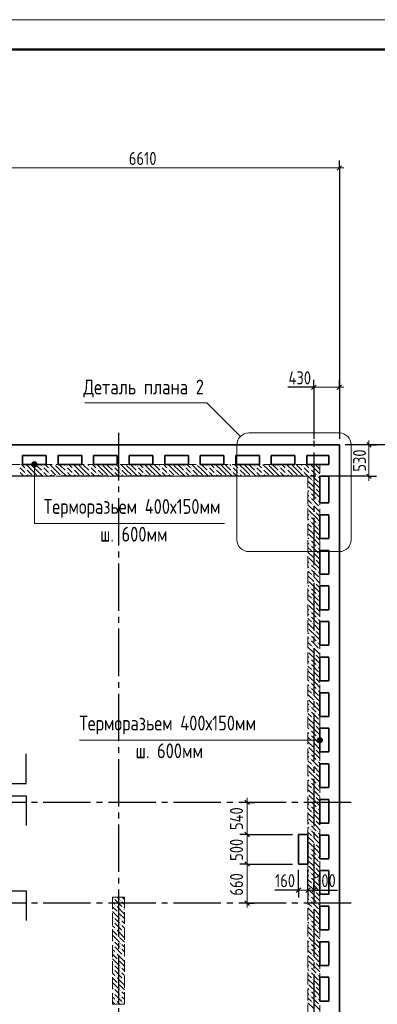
# Model space of a CAD drawing. Header units: millimetres. Extents: x 0 to 61017, y 0 to 42000.
# Tile 27 of 28: x 44311 to 50351, y 25395 to 42000. Entities that reach past the tile are written whole.
import ezdxf

# ---------------------------------------------------------------- set-up
doc = ezdxf.new("R2010")
doc.units = ezdxf.units.MM
doc.linetypes.add('______2', pattern=[270, 200, -70])
doc.linetypes.add('______5', pattern=[1100, 800, -100, 100, -100])
for name, color, linetype, lineweight in [('Standard', 7, 'Continuous', 25), ('ЖБ Пилон', 180, 'Continuous', 25), ('Оси', 40, '______5', 18), ('Примечания', 7, 'Continuous', 25), ('Размерная выноска', 7, 'Continuous', 13)]:
    doc.layers.add(name, color=color, linetype=linetype, lineweight=lineweight)
doc.layers.add('ЖБ Перекрытие верхний уровень', color=7, linetype='Continuous', lineweight=25, true_color=0xe0e0ff)
doc.layers.add('ЖБ Стена верхний уровень', color=7, linetype='Continuous', lineweight=25, true_color=0x006e00)
doc.styles.add('GOST 2.304-81', font='txt')

msp = doc.modelspace()

# ---------------------------------------------------------------- hatches: boundary and pattern name
at = {"layer": 'ЖБ Пилон', "linetype": 'Continuous', "lineweight": 18, "transparency": 33554687}
for points in [[(45890, 27183), (45897, 27190), (45903, 27183), (45897, 27177)], [(45930, 27063), (45937, 27070), (45943, 27063), (45937, 27057)], [(46010, 27143), (46017, 27150), (46023, 27143), (46017, 27137)], [(45970, 26943), (45977, 26950), (45983, 26943), (45977, 26937)], [(46050, 27023), (46057, 27030), (46063, 27023), (46057, 27017)], [(45890, 26863), (45897, 26870), (45903, 26863), (45897, 26857)], [(45890, 26783), (45897, 26790), (45903, 26783), (45897, 26777)], [(46010, 26823), (46017, 26830), (46023, 26823), (46017, 26817)], [(46010, 26743), (46017, 26750), (46023, 26743), (46017, 26737)], [(45930, 26663), (45937, 26670), (45943, 26663), (45937, 26657)], [(46050, 26623), (46057, 26630), (46063, 26623), (46057, 26617)], [(45890, 26463), (45897, 26470), (45903, 26463), (45897, 26457)], [(45970, 26543), (45977, 26550), (45983, 26543), (45977, 26537)], [(46010, 26423), (46017, 26430), (46023, 26423), (46017, 26417)], [(45890, 26383), (45897, 26390), (45903, 26383), (45897, 26377)], [(45930, 26263), (45937, 26270), (45943, 26263), (45937, 26257)], [(46010, 26343), (46017, 26350), (46023, 26343), (46017, 26337)], [(45970, 26143), (45977, 26150), (45983, 26143), (45977, 26137)], [(46050, 26223), (46057, 26230), (46063, 26223), (46057, 26217)], [(45890, 26063), (45897, 26070), (45903, 26063), (45897, 26057)], [(45890, 25983), (45897, 25990), (45903, 25983), (45897, 25977)], [(46010, 26023), (46017, 26030), (46023, 26023), (46017, 26017)], [(46010, 25943), (46017, 25950), (46023, 25943), (46017, 25937)], [(45930, 25863), (45937, 25870), (45943, 25863), (45937, 25857)], [(45970, 25743), (45977, 25750), (45983, 25743), (45977, 25737)], [(46050, 25823), (46057, 25830), (46063, 25823), (46057, 25817)], [(45890, 25663), (45897, 25670), (45903, 25663), (45897, 25657)], [(45890, 25583), (45897, 25590), (45903, 25583), (45897, 25577)], [(46010, 25623), (46017, 25630), (46023, 25623), (46017, 25617)], [(45930, 25463), (45937, 25470), (45943, 25463), (45937, 25457)], [(46010, 25543), (46017, 25550), (46023, 25543), (46017, 25537)], [(46050, 25423), (46057, 25430), (46063, 25423), (46057, 25417)]]:
    msp.add_hatch(color=7, dxfattribs=at).paths.add_polyline_path(points, flags=16)
at = {"layer": 'ЖБ Стена верхний уровень', "linetype": 'Continuous', "lineweight": 18, "transparency": 33554687}
for points in [[(44410, 34423), (44417, 34430), (44423, 34423), (44417, 34417)], [(44500, 34500), (44497, 34497), (44494, 34500)], [(44690, 34463), (44697, 34470), (44703, 34463), (44697, 34457)], [(44690, 34383), (44697, 34390), (44703, 34383), (44697, 34377)], [(44810, 34423), (44817, 34430), (44823, 34423), (44817, 34417)], [(44900, 34500), (44897, 34497), (44894, 34500)], [(45090, 34463), (45097, 34470), (45103, 34463), (45097, 34457)], [(45090, 34383), (45097, 34390), (45103, 34383), (45097, 34377)], [(45210, 34423), (45217, 34430), (45223, 34423), (45217, 34417)], [(45300, 34500), (45297, 34497), (45294, 34500)], [(45490, 34463), (45497, 34470), (45503, 34463), (45497, 34457)], [(45490, 34383), (45497, 34390), (45503, 34383), (45497, 34377)], [(45610, 34423), (45617, 34430), (45623, 34423), (45617, 34417)], [(45700, 34500), (45697, 34497), (45694, 34500)], [(45890, 34463), (45897, 34470), (45903, 34463), (45897, 34457)], [(45890, 34383), (45897, 34390), (45903, 34383), (45897, 34377)], [(46010, 34423), (46017, 34430), (46023, 34423), (46017, 34417)], [(46100, 34500), (46097, 34497), (46094, 34500)], [(46290, 34463), (46297, 34470), (46303, 34463), (46297, 34457)], [(46290, 34383), (46297, 34390), (46303, 34383), (46297, 34377)], [(46410, 34423), (46417, 34430), (46423, 34423), (46417, 34417)], [(46500, 34500), (46497, 34497), (46494, 34500)], [(46690, 34463), (46697, 34470), (46703, 34463), (46697, 34457)], [(46690, 34383), (46697, 34390), (46703, 34383), (46697, 34377)], [(46810, 34423), (46817, 34430), (46823, 34423), (46817, 34417)], [(46900, 34500), (46897, 34497), (46894, 34500)], [(47090, 34463), (47097, 34470), (47103, 34463), (47097, 34457)], [(47090, 34383), (47097, 34390), (47103, 34383), (47097, 34377)], [(47210, 34423), (47217, 34430), (47223, 34423), (47217, 34417)], [(47300, 34500), (47297, 34497), (47294, 34500)], [(47490, 34463), (47497, 34470), (47503, 34463), (47497, 34457)], [(47490, 34383), (47497, 34390), (47503, 34383), (47497, 34377)], [(47610, 34423), (47617, 34430), (47623, 34423), (47617, 34417)], [(47700, 34500), (47697, 34497), (47694, 34500)], [(47890, 34463), (47897, 34470), (47903, 34463), (47897, 34457)], [(47890, 34383), (47897, 34390), (47903, 34383), (47897, 34377)], [(48010, 34423), (48017, 34430), (48023, 34423), (48017, 34417)], [(48100, 34500), (48097, 34497), (48094, 34500)], [(48290, 34463), (48297, 34470), (48303, 34463), (48297, 34457)], [(48290, 34383), (48297, 34390), (48303, 34383), (48297, 34377)], [(48410, 34423), (48417, 34430), (48423, 34423), (48417, 34417)], [(48500, 34500), (48497, 34497), (48494, 34500)], [(48690, 34463), (48697, 34470), (48703, 34463), (48697, 34457)], [(48690, 34383), (48697, 34390), (48703, 34383), (48697, 34377)], [(48810, 34423), (48817, 34430), (48823, 34423), (48817, 34417)], [(48900, 34500), (48897, 34497), (48894, 34500)], [(49090, 34463), (49097, 34470), (49103, 34463), (49097, 34457)], [(49090, 34383), (49097, 34390), (49103, 34383), (49097, 34377)], [(49210, 34423), (49217, 34430), (49223, 34423), (49217, 34417)], [(49300, 34500), (49297, 34497), (49294, 34500)], [(44410, 34343), (44417, 34350), (44423, 34343), (44417, 34337)], [(44530, 34303), (44537, 34310), (44543, 34303), (44540, 34300), (44534, 34300)], [(44610, 34303), (44617, 34310), (44623, 34303), (44620, 34300), (44614, 34300)], [(44810, 34343), (44817, 34350), (44823, 34343), (44817, 34337)], [(44930, 34303), (44937, 34310), (44943, 34303), (44940, 34300), (44934, 34300)], [(45010, 34303), (45017, 34310), (45023, 34303), (45020, 34300), (45014, 34300)], [(45210, 34343), (45217, 34350), (45223, 34343), (45217, 34337)], [(45330, 34303), (45337, 34310), (45343, 34303), (45340, 34300), (45334, 34300)], [(45410, 34303), (45417, 34310), (45423, 34303), (45420, 34300), (45414, 34300)], [(45610, 34343), (45617, 34350), (45623, 34343), (45617, 34337)], [(45730, 34303), (45737, 34310), (45743, 34303), (45740, 34300), (45734, 34300)], [(45810, 34303), (45817, 34310), (45823, 34303), (45820, 34300), (45814, 34300)], [(46010, 34343), (46017, 34350), (46023, 34343), (46017, 34337)], [(46130, 34303), (46137, 34310), (46143, 34303), (46140, 34300), (46134, 34300)], [(46210, 34303), (46217, 34310), (46223, 34303), (46220, 34300), (46214, 34300)], [(46410, 34343), (46417, 34350), (46423, 34343), (46417, 34337)], [(46530, 34303), (46537, 34310), (46543, 34303), (46540, 34300), (46534, 34300)], [(46610, 34303), (46617, 34310), (46623, 34303), (46620, 34300), (46614, 34300)], [(46810, 34343), (46817, 34350), (46823, 34343), (46817, 34337)], [(46930, 34303), (46937, 34310), (46943, 34303), (46940, 34300), (46934, 34300)], [(47010, 34303), (47017, 34310), (47023, 34303), (47020, 34300), (47014, 34300)], [(47210, 34343), (47217, 34350), (47223, 34343), (47217, 34337)], [(47330, 34303), (47337, 34310), (47343, 34303), (47340, 34300), (47334, 34300)], [(47410, 34303), (47417, 34310), (47423, 34303), (47420, 34300), (47414, 34300)], [(47610, 34343), (47617, 34350), (47623, 34343), (47617, 34337)], [(47730, 34303), (47737, 34310), (47743, 34303), (47740, 34300), (47734, 34300)], [(47810, 34303), (47817, 34310), (47823, 34303), (47820, 34300), (47814, 34300)], [(48010, 34343), (48017, 34350), (48023, 34343), (48017, 34337)], [(48130, 34303), (48137, 34310), (48143, 34303), (48140, 34300), (48134, 34300)], [(48210, 34303), (48217, 34310), (48223, 34303), (48220, 34300), (48214, 34300)], [(48410, 34343), (48417, 34350), (48423, 34343), (48417, 34337)], [(48530, 34303), (48537, 34310), (48543, 34303), (48540, 34300), (48534, 34300)], [(48610, 34303), (48617, 34310), (48623, 34303), (48620, 34300), (48614, 34300)], [(48810, 34343), (48817, 34350), (48823, 34343), (48817, 34337)], [(48930, 34303), (48937, 34310), (48943, 34303), (48940, 34300), (48934, 34300)], [(49010, 34303), (49017, 34310), (49023, 34303), (49020, 34300), (49014, 34300)], [(49210, 34343), (49217, 34350), (49223, 34343), (49217, 34337)], [(49250, 34223), (49257, 34230), (49263, 34223), (49257, 34217)], [(49330, 34303), (49337, 34310), (49343, 34303), (49337, 34297)], [(49180, 34147), (49183, 34143), (49180, 34140)], [(49290, 34103), (49297, 34110), (49303, 34103), (49297, 34097)], [(49370, 34183), (49377, 34190), (49380, 34187), (49380, 34180), (49377, 34177)], [(49210, 34023), (49217, 34030), (49223, 34023), (49217, 34017)], [(49210, 33943), (49217, 33950), (49223, 33943), (49217, 33937)], [(49330, 33903), (49337, 33910), (49343, 33903), (49337, 33897)], [(49180, 33747), (49183, 33743), (49180, 33740)], [(49250, 33823), (49257, 33830), (49263, 33823), (49257, 33817)], [(49290, 33703), (49297, 33710), (49303, 33703), (49297, 33697)], [(49370, 33783), (49377, 33790), (49380, 33787), (49380, 33780), (49377, 33777)], [(49210, 33623), (49217, 33630), (49223, 33623), (49217, 33617)], [(49210, 33543), (49217, 33550), (49223, 33543), (49217, 33537)], [(49250, 33423), (49257, 33430), (49263, 33423), (49257, 33417)], [(49330, 33503), (49337, 33510), (49343, 33503), (49337, 33497)], [(49370, 33383), (49377, 33390), (49380, 33387), (49380, 33380), (49377, 33377)], [(49180, 33347), (49183, 33343), (49180, 33340)], [(49210, 33223), (49217, 33230), (49223, 33223), (49217, 33217)], [(49290, 33303), (49297, 33310), (49303, 33303), (49297, 33297)], [(49210, 33143), (49217, 33150), (49223, 33143), (49217, 33137)], [(49330, 33103), (49337, 33110), (49343, 33103), (49337, 33097)], [(49180, 32947), (49183, 32943), (49180, 32940)], [(49250, 33023), (49257, 33030), (49263, 33023), (49257, 33017)], [(49290, 32903), (49297, 32910), (49303, 32903), (49297, 32897)], [(49370, 32983), (49377, 32990), (49380, 32987), (49380, 32980), (49377, 32977)], [(49210, 32823), (49217, 32830), (49223, 32823), (49217, 32817)], [(49210, 32743), (49217, 32750), (49223, 32743), (49217, 32737)], [(49180, 32547), (49183, 32543), (49180, 32540)], [(49250, 32623), (49257, 32630), (49263, 32623), (49257, 32617)], [(49330, 32703), (49337, 32710), (49343, 32703), (49337, 32697)], [(49370, 32583), (49377, 32590), (49380, 32587), (49380, 32580), (49377, 32577)], [(49210, 32423), (49217, 32430), (49223, 32423), (49217, 32417)], [(49290, 32503), (49297, 32510), (49303, 32503), (49297, 32497)], [(49210, 32343), (49217, 32350), (49223, 32343), (49217, 32337)], [(49250, 32223), (49257, 32230), (49263, 32223), (49257, 32217)], [(49330, 32303), (49337, 32310), (49343, 32303), (49337, 32297)], [(49180, 32147), (49183, 32143), (49180, 32140)], [(49290, 32103), (49297, 32110), (49303, 32103), (49297, 32097)], [(49370, 32183), (49377, 32190), (49380, 32187), (49380, 32180), (49377, 32177)], [(49210, 32023), (49217, 32030), (49223, 32023), (49217, 32017)], [(49210, 31943), (49217, 31950), (49223, 31943), (49217, 31937)], [(49330, 31903), (49337, 31910), (49343, 31903), (49337, 31897)], [(49180, 31747), (49183, 31743), (49180, 31740)], [(49250, 31823), (49257, 31830), (49263, 31823), (49257, 31817)], [(49370, 31783), (49377, 31790), (49380, 31787), (49380, 31780), (49377, 31777)], [(49210, 31623), (49217, 31630), (49223, 31623), (49217, 31617)], [(49290, 31703), (49297, 31710), (49303, 31703), (49297, 31697)], [(49210, 31543), (49217, 31550), (49223, 31543), (49217, 31537)], [(49250, 31423), (49257, 31430), (49263, 31423), (49257, 31417)], [(49330, 31503), (49337, 31510), (49343, 31503), (49337, 31497)], [(49370, 31383), (49377, 31390), (49380, 31387), (49380, 31380), (49377, 31377)], [(49180, 31347), (49183, 31343), (49180, 31340)], [(49210, 31223), (49217, 31230), (49223, 31223), (49217, 31217)], [(49290, 31303), (49297, 31310), (49303, 31303), (49297, 31297)], [(49210, 31143), (49217, 31150), (49223, 31143), (49217, 31137)], [(49330, 31103), (49337, 31110), (49343, 31103), (49337, 31097)], [(49180, 30947), (49183, 30943), (49180, 30940)], [(49250, 31023), (49257, 31030), (49263, 31023), (49257, 31017)], [(49290, 30903), (49297, 30910), (49303, 30903), (49297, 30897)], [(49370, 30983), (49377, 30990), (49380, 30987), (49380, 30980), (49377, 30977)], [(49210, 30823), (49217, 30830), (49223, 30823), (49217, 30817)], [(49210, 30743), (49217, 30750), (49223, 30743), (49217, 30737)], [(49250, 30623), (49257, 30630), (49263, 30623), (49257, 30617)], [(49330, 30703), (49337, 30710), (49343, 30703), (49337, 30697)], [(49370, 30583), (49377, 30590), (49380, 30587), (49380, 30580), (49377, 30577)], [(49180, 30547), (49183, 30543), (49180, 30540)], [(49210, 30423), (49217, 30430), (49223, 30423), (49217, 30417)], [(49290, 30503), (49297, 30510), (49303, 30503), (49297, 30497)], [(49210, 30343), (49217, 30350), (49223, 30343), (49217, 30337)], [(49250, 30223), (49257, 30230), (49263, 30223), (49257, 30217)], [(49330, 30303), (49337, 30310), (49343, 30303), (49337, 30297)], [(49180, 30147), (49183, 30143), (49180, 30140)], [(49290, 30103), (49297, 30110), (49303, 30103), (49297, 30097)], [(49370, 30183), (49377, 30190), (49380, 30187), (49380, 30180), (49377, 30177)], [(49210, 30023), (49217, 30030), (49223, 30023), (49217, 30017)], [(49210, 29943), (49217, 29950), (49223, 29943), (49217, 29937)], [(49330, 29903), (49337, 29910), (49343, 29903), (49337, 29897)], [(49180, 29747), (49183, 29743), (49180, 29740)], [(49250, 29823), (49257, 29830), (49263, 29823), (49257, 29817)], [(49370, 29783), (49377, 29790), (49380, 29787), (49380, 29780), (49377, 29777)], [(49210, 29623), (49217, 29630), (49223, 29623), (49217, 29617)], [(49290, 29703), (49297, 29710), (49303, 29703), (49297, 29697)], [(49210, 29543), (49217, 29550), (49223, 29543), (49217, 29537)], [(49250, 29423), (49257, 29430), (49263, 29423), (49257, 29417)], [(49330, 29503), (49337, 29510), (49343, 29503), (49337, 29497)], [(49180, 29347), (49183, 29343), (49180, 29340)], [(49210, 29223), (49217, 29230), (49223, 29223), (49217, 29217)], [(49290, 29303), (49297, 29310), (49303, 29303), (49297, 29297)], [(49370, 29383), (49377, 29390), (49380, 29387), (49380, 29380), (49377, 29377)], [(49210, 29143), (49217, 29150), (49223, 29143), (49217, 29137)], [(49330, 29103), (49337, 29110), (49343, 29103), (49337, 29097)], [(49180, 28947), (49183, 28943), (49180, 28940)], [(49250, 29023), (49257, 29030), (49263, 29023), (49257, 29017)], [(49290, 28903), (49297, 28910), (49303, 28903), (49297, 28897)], [(49370, 28983), (49377, 28990), (49380, 28987), (49380, 28980), (49377, 28977)], [(49210, 28823), (49217, 28830), (49223, 28823), (49217, 28817)], [(49210, 28743), (49217, 28750), (49223, 28743), (49217, 28737)], [(49250, 28623), (49257, 28630), (49263, 28623), (49257, 28617)], [(49330, 28703), (49337, 28710), (49343, 28703), (49337, 28697)], [(49370, 28583), (49377, 28590), (49380, 28587), (49380, 28580), (49377, 28577)], [(49180, 28547), (49183, 28543), (49180, 28540)], [(49210, 28423), (49217, 28430), (49223, 28423), (49217, 28417)], [(49290, 28503), (49297, 28510), (49303, 28503), (49297, 28497)], [(49210, 28343), (49217, 28350), (49223, 28343), (49217, 28337)], [(49250, 28223), (49257, 28230), (49263, 28223), (49257, 28217)], [(49330, 28303), (49337, 28310), (49343, 28303), (49337, 28297)], [(49180, 28147), (49183, 28143), (49180, 28140)], [(49290, 28103), (49297, 28110), (49303, 28103), (49297, 28097)], [(49370, 28183), (49377, 28190), (49380, 28187), (49380, 28180), (49377, 28177)], [(49210, 28023), (49217, 28030), (49223, 28023), (49217, 28017)], [(49210, 27943), (49217, 27950), (49223, 27943), (49217, 27937)], [(49330, 27903), (49337, 27910), (49343, 27903), (49337, 27897)], [(49180, 27747), (49183, 27743), (49180, 27740)], [(49250, 27823), (49257, 27830), (49263, 27823), (49257, 27817)], [(49370, 27783), (49377, 27790), (49380, 27787), (49380, 27780), (49377, 27777)], [(49210, 27623), (49217, 27630), (49223, 27623), (49217, 27617)], [(49290, 27703), (49297, 27710), (49303, 27703), (49297, 27697)], [(49210, 27543), (49217, 27550), (49223, 27543), (49217, 27537)], [(49250, 27423), (49257, 27430), (49263, 27423), (49257, 27417)], [(49330, 27503), (49337, 27510), (49343, 27503), (49337, 27497)], [(49180, 27347), (49183, 27343), (49180, 27340)], [(49290, 27303), (49297, 27310), (49303, 27303), (49297, 27297)], [(49370, 27383), (49377, 27390), (49380, 27387), (49380, 27380), (49377, 27377)], [(49210, 27223), (49217, 27230), (49223, 27223), (49217, 27217)], [(49210, 27143), (49217, 27150), (49223, 27143), (49217, 27137)], [(49330, 27103), (49337, 27110), (49343, 27103), (49337, 27097)], [(49180, 26947), (49183, 26943), (49180, 26940)], [(49250, 27023), (49257, 27030), (49263, 27023), (49257, 27017)], [(49290, 26903), (49297, 26910), (49303, 26903), (49297, 26897)], [(49370, 26983), (49377, 26990), (49380, 26987), (49380, 26980), (49377, 26977)], [(49210, 26823), (49217, 26830), (49223, 26823), (49217, 26817)], [(49210, 26743), (49217, 26750), (49223, 26743), (49217, 26737)], [(49250, 26623), (49257, 26630), (49263, 26623), (49257, 26617)], [(49330, 26703), (49337, 26710), (49343, 26703), (49337, 26697)], [(49370, 26583), (49377, 26590), (49380, 26587), (49380, 26580), (49377, 26577)], [(49180, 26547), (49183, 26543), (49180, 26540)], [(49210, 26423), (49217, 26430), (49223, 26423), (49217, 26417)], [(49290, 26503), (49297, 26510), (49303, 26503), (49297, 26497)], [(49210, 26343), (49217, 26350), (49223, 26343), (49217, 26337)], [(49330, 26303), (49337, 26310), (49343, 26303), (49337, 26297)], [(49180, 26147), (49183, 26143), (49180, 26140)], [(49250, 26223), (49257, 26230), (49263, 26223), (49257, 26217)], [(49290, 26103), (49297, 26110), (49303, 26103), (49297, 26097)], [(49370, 26183), (49377, 26190), (49380, 26187), (49380, 26180), (49377, 26177)], [(49210, 26023), (49217, 26030), (49223, 26023), (49217, 26017)], [(49210, 25943), (49217, 25950), (49223, 25943), (49217, 25937)], [(49330, 25903), (49337, 25910), (49343, 25903), (49337, 25897)], [(49180, 25747), (49183, 25743), (49180, 25740)], [(49250, 25823), (49257, 25830), (49263, 25823), (49257, 25817)], [(49370, 25783), (49377, 25790), (49380, 25787), (49380, 25780), (49377, 25777)], [(49210, 25623), (49217, 25630), (49223, 25623), (49217, 25617)], [(49290, 25703), (49297, 25710), (49303, 25703), (49297, 25697)], [(49210, 25543), (49217, 25550), (49223, 25543), (49217, 25537)], [(49250, 25423), (49257, 25430), (49263, 25423), (49257, 25417)], [(49330, 25503), (49337, 25510), (49343, 25503), (49337, 25497)]]:
    msp.add_hatch(color=7, dxfattribs=at).paths.add_polyline_path(points, flags=16)
at = {"layer": 'Примечания', "linetype": 'Continuous', "lineweight": 13, "transparency": 33554687}
for points in [[(44538, 34539), (44582, 34539), (44560, 34545)], [(44515, 34500), (44605, 34500), (44599, 34522)], [(44515, 34500), (44599, 34522), (44521, 34522)], [(44521, 34477), (44605, 34500), (44515, 34500)], [(44521, 34522), (44599, 34522), (44582, 34539)], [(44521, 34522), (44582, 34539), (44538, 34539)], [(44521, 34477), (44599, 34477), (44605, 34500)], [(44538, 34461), (44599, 34477), (44521, 34477)], [(44538, 34461), (44582, 34461), (44599, 34477)], [(44582, 34461), (44538, 34461), (44560, 34455)], [(49357, 29889), (49380, 29805), (49380, 29895)], [(49380, 29895), (49380, 29805), (49403, 29811)], [(49380, 29895), (49403, 29811), (49403, 29889)], [(49341, 29828), (49341, 29872), (49335, 29850)], [(49341, 29872), (49357, 29811), (49357, 29889)], [(49341, 29872), (49341, 29828), (49357, 29811)], [(49357, 29889), (49357, 29811), (49380, 29805)], [(49403, 29889), (49403, 29811), (49419, 29828)], [(49403, 29889), (49419, 29828), (49419, 29872)], [(49419, 29872), (49419, 29828), (49425, 29850)]]:
    msp.add_hatch(color=7, dxfattribs=at).paths.add_polyline_path(points)

# ---------------------------------------------------------------- linework, layer by layer
at = {"layer": 'Standard', "color": 7, "linetype": 'Continuous', "lineweight": 25, "transparency": 33554687}
for p, q in [((49672, 39462), (49747, 39538)), ((49317, 35838), (49242, 35762)), ((49747, 35838), (49672, 35762)), ((50172, 34867), (50247, 34792)), ((50172, 34338), (50247, 34262)), ((48116, 28838), (48191, 28762)), ((48116, 28297), (48191, 28222)), ((48116, 27797), (48191, 27722)), ((49057, 27357), (48982, 27282)), ((49217, 27357), (49142, 27282)), ((49317, 27357), (49242, 27282)), ((48116, 27138), (48191, 27063))]:
    msp.add_line(p, q, dxfattribs=at)
at = {"layer": 'Standard', "color": 251, "linetype": 'Continuous', "lineweight": -3, "true_color": 0x656565, "transparency": 33554687}
for p, q in [((49710, 39500), (49710, 39625)), ((49710, 39500), (49710, 39375)), ((49710, 39500), (49710, 34930)), ((49280, 35800), (49280, 35925)), ((49710, 35800), (49710, 35925)), ((49280, 35800), (49280, 35675)), ((49280, 35800), (49280, 34930)), ((49710, 35800), (49710, 35675)), ((49710, 35800), (49710, 34930)), ((50710, 34830), (49810, 34830)), ((50210, 34830), (49810, 34830)), ((50210, 34830), (50085, 34830)), ((50210, 34830), (50335, 34830)), ((50210, 34300), (49810, 34300)), ((50210, 34300), (50085, 34300)), ((50210, 34300), (50335, 34300)), ((48154, 28800), (48029, 28800)), ((48154, 28800), (48279, 28800)), ((48154, 28800), (48154, 28800)), ((48154, 28260), (48029, 28260)), ((48154, 28260), (48279, 28260)), ((48154, 28260), (48920, 28260)), ((48154, 27760), (48029, 27760)), ((48154, 27760), (48279, 27760)), ((48154, 27760), (48920, 27760)), ((49020, 27320), (49020, 27445)), ((49180, 27320), (49180, 27445)), ((49280, 27320), (49280, 27445)), ((49020, 27320), (49020, 27195)), ((49180, 27320), (49180, 27195)), ((49280, 27320), (49280, 27195)), ((49280, 27320), (49280, 27320)), ((48154, 27100), (48029, 27100)), ((48154, 27100), (48279, 27100)), ((48154, 27100), (48154, 27100))]:
    msp.add_line(p, q, dxfattribs=at)
at = {"layer": 'Standard', "color": 7, "linetype": 'Continuous', "lineweight": 13, "transparency": 33554687}
for p, q in [((43100, 39500), (49710, 39500)), ((49710, 39500), (49785, 39500)), ((49280, 35800), (49205, 35800)), ((49710, 35800), (49280, 35800)), ((49710, 35800), (49785, 35800)), ((50210, 34830), (50210, 34905)), ((50210, 34830), (50210, 34300)), ((50210, 34300), (50210, 34225)), ((48154, 28800), (48154, 28875)), ((48154, 28260), (48154, 27760)), ((48154, 27760), (48154, 27100)), ((49020, 27320), (48945, 27320)), ((49180, 27320), (49020, 27320)), ((49280, 27320), (49180, 27320)), ((49280, 27320), (49355, 27320)), ((48154, 27100), (48154, 27025))]:
    msp.add_line(p, q, dxfattribs=at)
msp.add_lwpolyline([(0, 0), (59400, 0), (59400, 42000), (0, 42000), (0, 0)], close=True, dxfattribs=at)
at = {"layer": 'Standard', "color": 7, "linetype": 'Continuous', "lineweight": 50, "transparency": 33554687}
msp.add_lwpolyline([(2000, 41500), (58900, 41500), (58900, 500), (2000, 500), (2000, 41500)], close=True, dxfattribs=at)
at = {"layer": 'Standard', "color": 7, "linetype": 'Continuous', "lineweight": 13, "transparency": 33554687}
msp.add_lwpolyline([(48154, 28800), (48154, 28298), (48154, 28298), (48154, 28260)], dxfattribs=at)
at = {"layer": 'Standard', "color": 251, "linetype": 'Continuous', "lineweight": -3, "true_color": 0x656565, "transparency": 33554687}
for points in [[(49020, 27320), (49020, 27337), (49020, 27337), (49020, 27660)], [(49180, 27320), (49180, 27337), (49180, 27337), (49180, 27660)]]:
    msp.add_lwpolyline(points, dxfattribs=at)
at = {"layer": 'ЖБ Перекрытие верхний уровень', "color": 7, "linetype": 'Continuous', "lineweight": 35, "transparency": 33554687}
for p, q in [((49710, 34830), (43100, 34830)), ((49710, 19870), (49710, 34830)), ((44360, 34500), (44360, 34650)), ((44360, 34650), (44760, 34650)), ((44760, 34650), (44760, 34500)), ((44960, 34500), (44960, 34650)), ((44960, 34650), (45360, 34650)), ((45360, 34650), (45360, 34500)), ((45560, 34500), (45560, 34650)), ((45560, 34650), (45960, 34650)), ((45960, 34650), (45960, 34500)), ((46160, 34500), (46160, 34650)), ((46160, 34650), (46560, 34650)), ((46560, 34650), (46560, 34500)), ((46760, 34500), (46760, 34650)), ((46760, 34650), (47160, 34650)), ((47160, 34650), (47160, 34500)), ((47360, 34500), (47360, 34650)), ((47360, 34650), (47760, 34650)), ((47760, 34650), (47760, 34500)), ((47960, 34500), (47960, 34650)), ((47960, 34650), (48360, 34650)), ((48360, 34650), (48360, 34500)), ((48560, 34500), (48560, 34650)), ((48560, 34650), (48960, 34650)), ((48960, 34650), (48960, 34500)), ((49160, 34650), (49530, 34650)), ((49160, 34500), (49160, 34650)), ((49530, 34650), (49530, 34500)), ((44760, 34500), (44360, 34500)), ((45360, 34500), (44960, 34500)), ((45960, 34500), (45560, 34500)), ((46560, 34500), (46160, 34500)), ((47160, 34500), (46760, 34500)), ((47760, 34500), (47360, 34500)), ((48360, 34500), (47960, 34500)), ((48960, 34500), (48560, 34500)), ((49530, 34500), (49160, 34500)), ((49380, 33850), (49380, 34300)), ((49380, 34300), (49530, 34300)), ((49530, 34300), (49530, 33850)), ((49530, 33850), (49380, 33850)), ((49380, 33250), (49380, 33650)), ((49380, 33650), (49530, 33650)), ((49530, 33650), (49530, 33250)), ((49530, 33250), (49380, 33250)), ((49380, 32650), (49380, 33050)), ((49380, 33050), (49530, 33050)), ((49530, 33050), (49530, 32650)), ((49530, 32650), (49380, 32650)), ((49380, 32050), (49380, 32450)), ((49380, 32450), (49530, 32450)), ((49530, 32450), (49530, 32050)), ((49530, 32050), (49380, 32050)), ((49380, 31450), (49380, 31850)), ((49380, 31850), (49530, 31850)), ((49530, 31850), (49530, 31450)), ((49530, 31450), (49380, 31450)), ((49380, 30850), (49380, 31250)), ((49380, 31250), (49530, 31250)), ((49530, 31250), (49530, 30850)), ((49530, 30850), (49380, 30850)), ((49380, 30250), (49380, 30650)), ((49380, 30650), (49530, 30650)), ((49530, 30650), (49530, 30250)), ((49530, 30250), (49380, 30250)), ((49380, 29650), (49380, 30050)), ((49380, 30050), (49530, 30050)), ((49530, 30050), (49530, 29650)), ((49530, 29650), (49380, 29650)), ((49380, 29050), (49380, 29450)), ((49380, 29450), (49530, 29450)), ((49530, 29450), (49530, 29050)), ((49530, 29050), (49380, 29050)), ((49380, 28450), (49380, 28850)), ((49380, 28850), (49530, 28850)), ((49530, 28850), (49530, 28450)), ((49530, 28450), (49380, 28450)), ((49180, 28260), (49020, 28260)), ((49020, 28260), (49020, 27760)), ((49180, 27760), (49180, 28260)), ((49380, 27850), (49380, 28250)), ((49380, 28250), (49530, 28250)), ((49530, 28250), (49530, 27850)), ((49020, 27760), (49180, 27760)), ((49530, 27850), (49380, 27850)), ((49380, 27250), (49380, 27650)), ((49380, 27650), (49530, 27650)), ((49530, 27650), (49530, 27250)), ((49530, 27250), (49380, 27250)), ((49380, 26650), (49380, 27050)), ((49380, 27050), (49530, 27050)), ((49530, 27050), (49530, 26650)), ((49530, 26650), (49380, 26650)), ((49380, 26050), (49380, 26450)), ((49380, 26450), (49530, 26450)), ((49530, 26450), (49530, 26050)), ((49530, 26050), (49380, 26050)), ((49380, 25450), (49380, 25850)), ((49380, 25850), (49530, 25850)), ((49530, 25850), (49530, 25450)), ((49530, 25450), (49380, 25450))]:
    msp.add_line(p, q, dxfattribs=at)
at = {"layer": 'ЖБ Пилон', "color": 253, "linetype": '______2', "lineweight": 13, "true_color": 0xa0a0a0, "transparency": 33554687}
for p, q in [((45880, 27200), (45880, 25400)), ((46080, 27200), (45880, 27200)), ((46080, 25400), (46080, 27200)), ((45880, 25400), (46080, 25400))]:
    msp.add_line(p, q, dxfattribs=at)
at = {"layer": 'ЖБ Пилон', "color": 9, "linetype": 'Continuous', "lineweight": 18, "true_color": 0xc7c7c7, "transparency": 33554687}
for p, q in [((45880, 27120), (45917, 27083)), ((45917, 27163), (46037, 27043)), ((45997, 27163), (45960, 27200)), ((46037, 27123), (46080, 27080)), ((46040, 27200), (46080, 27160)), ((45880, 27040), (45957, 26963)), ((45880, 26960), (45997, 26843)), ((45957, 27043), (46077, 26923)), ((46080, 26840), (45997, 26923)), ((46080, 27000), (46077, 27003)), ((45957, 26803), (45917, 26843)), ((45917, 26763), (46037, 26643)), ((45997, 26763), (45957, 26803)), ((46037, 26803), (46080, 26760)), ((45880, 26720), (45917, 26683)), ((45880, 26640), (45957, 26563)), ((45957, 26643), (46077, 26523)), ((46037, 26723), (46080, 26680)), ((46080, 26600), (46077, 26603)), ((45880, 26560), (45997, 26443)), ((45957, 26403), (45917, 26443)), ((45997, 26363), (45957, 26403)), ((46080, 26440), (45997, 26523)), ((46037, 26403), (46080, 26360)), ((45880, 26320), (45917, 26283)), ((45880, 26240), (45957, 26163)), ((45917, 26363), (46037, 26243)), ((45957, 26243), (46077, 26123)), ((46037, 26323), (46080, 26280)), ((45880, 26160), (45997, 26043)), ((46080, 26040), (45997, 26123)), ((46080, 26200), (46077, 26203)), ((45880, 25920), (45917, 25883)), ((45957, 26003), (45917, 26043)), ((45917, 25963), (46037, 25843)), ((45997, 25963), (45957, 26003)), ((46037, 26003), (46080, 25960)), ((46037, 25923), (46080, 25880)), ((45880, 25840), (45957, 25763)), ((45880, 25760), (45997, 25643)), ((45957, 25843), (46077, 25723)), ((46080, 25800), (46077, 25803)), ((45957, 25603), (45917, 25643)), ((45997, 25563), (45957, 25603)), ((46080, 25640), (45997, 25723)), ((46037, 25603), (46080, 25560)), ((45880, 25520), (45917, 25483)), ((45880, 25440), (45920, 25400)), ((45917, 25563), (46037, 25443)), ((45957, 25443), (46000, 25400)), ((46037, 25523), (46080, 25480)), ((46080, 25400), (46077, 25403))]:
    msp.add_line(p, q, dxfattribs=at)
at = {"layer": 'ЖБ Стена верхний уровень', "color": 251, "linetype": '______2', "lineweight": 13, "true_color": 0x656565, "transparency": 33554687}
for p, q in [((49180, 34500), (42790, 34500)), ((49380, 34500), (49180, 34500)), ((49380, 21400), (49380, 34500)), ((42770, 34300), (49180, 34300)), ((49180, 34300), (49180, 21600))]:
    msp.add_line(p, q, dxfattribs=at)
at = {"layer": 'ЖБ Стена верхний уровень', "color": 9, "linetype": 'Continuous', "lineweight": 18, "true_color": 0xc7c7c7, "transparency": 33554687}
for p, q in [((44357, 34403), (44317, 34443)), ((44340, 34500), (44397, 34443)), ((44397, 34363), (44357, 34403)), ((44517, 34403), (44420, 34500)), ((44437, 34403), (44517, 34323)), ((44517, 34483), (44597, 34403)), ((44517, 34403), (44597, 34323)), ((44597, 34483), (44580, 34500)), ((44597, 34483), (44677, 34403)), ((44597, 34403), (44700, 34300)), ((44660, 34500), (44677, 34483)), ((44757, 34403), (44717, 34443)), ((44740, 34500), (44797, 34443)), ((44797, 34363), (44757, 34403)), ((44917, 34403), (44820, 34500)), ((44837, 34403), (44917, 34323)), ((44917, 34483), (44997, 34403)), ((44917, 34403), (44997, 34323)), ((44997, 34483), (44980, 34500)), ((44997, 34483), (45077, 34403)), ((44997, 34403), (45100, 34300)), ((45060, 34500), (45077, 34483)), ((45157, 34403), (45117, 34443)), ((45140, 34500), (45197, 34443)), ((45197, 34363), (45157, 34403)), ((45317, 34403), (45220, 34500)), ((45237, 34403), (45317, 34323)), ((45317, 34483), (45397, 34403)), ((45317, 34403), (45397, 34323)), ((45397, 34483), (45380, 34500)), ((45397, 34483), (45477, 34403)), ((45397, 34403), (45500, 34300)), ((45460, 34500), (45477, 34483)), ((45557, 34403), (45517, 34443)), ((45540, 34500), (45597, 34443)), ((45597, 34363), (45557, 34403)), ((45717, 34403), (45620, 34500)), ((45637, 34403), (45717, 34323)), ((45717, 34483), (45797, 34403)), ((45717, 34403), (45797, 34323)), ((45797, 34483), (45780, 34500)), ((45797, 34483), (45877, 34403)), ((45797, 34403), (45900, 34300)), ((45860, 34500), (45877, 34483)), ((45957, 34403), (45917, 34443)), ((45940, 34500), (45997, 34443)), ((45997, 34363), (45957, 34403)), ((46117, 34403), (46020, 34500)), ((46037, 34403), (46117, 34323)), ((46117, 34483), (46197, 34403)), ((46117, 34403), (46197, 34323)), ((46197, 34483), (46180, 34500)), ((46197, 34483), (46277, 34403)), ((46197, 34403), (46300, 34300)), ((46260, 34500), (46277, 34483)), ((46357, 34403), (46317, 34443)), ((46340, 34500), (46397, 34443)), ((46397, 34363), (46357, 34403)), ((46517, 34403), (46420, 34500)), ((46437, 34403), (46517, 34323)), ((46517, 34483), (46597, 34403)), ((46517, 34403), (46597, 34323)), ((46597, 34483), (46580, 34500)), ((46597, 34483), (46677, 34403)), ((46597, 34403), (46700, 34300)), ((46660, 34500), (46677, 34483)), ((46757, 34403), (46717, 34443)), ((46740, 34500), (46797, 34443)), ((46797, 34363), (46757, 34403)), ((46917, 34403), (46820, 34500)), ((46837, 34403), (46917, 34323)), ((46917, 34483), (46997, 34403)), ((46917, 34403), (46997, 34323)), ((46997, 34483), (46980, 34500)), ((46997, 34483), (47077, 34403)), ((46997, 34403), (47100, 34300)), ((47060, 34500), (47077, 34483)), ((47157, 34403), (47117, 34443)), ((47140, 34500), (47197, 34443)), ((47197, 34363), (47157, 34403)), ((47317, 34403), (47220, 34500)), ((47237, 34403), (47317, 34323)), ((47317, 34483), (47397, 34403)), ((47317, 34403), (47397, 34323)), ((47397, 34483), (47380, 34500)), ((47397, 34483), (47477, 34403)), ((47397, 34403), (47500, 34300)), ((47460, 34500), (47477, 34483)), ((47557, 34403), (47517, 34443)), ((47540, 34500), (47597, 34443)), ((47597, 34363), (47557, 34403)), ((47717, 34403), (47620, 34500)), ((47637, 34403), (47717, 34323)), ((47717, 34483), (47797, 34403)), ((47717, 34403), (47797, 34323)), ((47797, 34483), (47780, 34500)), ((47797, 34483), (47877, 34403)), ((47797, 34403), (47900, 34300)), ((47860, 34500), (47877, 34483)), ((47957, 34403), (47917, 34443)), ((47940, 34500), (47997, 34443)), ((47997, 34363), (47957, 34403)), ((48117, 34403), (48020, 34500)), ((48037, 34403), (48117, 34323)), ((48117, 34483), (48197, 34403)), ((48117, 34403), (48197, 34323)), ((48197, 34483), (48180, 34500)), ((48197, 34483), (48277, 34403)), ((48197, 34403), (48300, 34300)), ((48260, 34500), (48277, 34483)), ((48357, 34403), (48317, 34443)), ((48340, 34500), (48397, 34443)), ((48397, 34363), (48357, 34403)), ((48517, 34403), (48420, 34500)), ((48437, 34403), (48517, 34323)), ((48517, 34483), (48597, 34403)), ((48517, 34403), (48597, 34323)), ((48597, 34483), (48580, 34500)), ((48597, 34483), (48677, 34403)), ((48597, 34403), (48700, 34300)), ((48660, 34500), (48677, 34483)), ((48757, 34403), (48717, 34443)), ((48740, 34500), (48797, 34443)), ((48797, 34363), (48757, 34403)), ((48917, 34403), (48820, 34500)), ((48837, 34403), (48917, 34323)), ((48917, 34483), (48997, 34403)), ((48917, 34403), (48997, 34323)), ((48997, 34483), (48980, 34500)), ((48997, 34483), (49077, 34403)), ((48997, 34403), (49100, 34300)), ((49060, 34500), (49077, 34483)), ((49157, 34403), (49117, 34443)), ((49140, 34500), (49180, 34460)), ((49180, 34380), (49157, 34403)), ((49180, 34460), (49197, 34443)), ((49197, 34363), (49180, 34380)), ((49317, 34403), (49220, 34500)), ((49237, 34403), (49317, 34323)), ((49317, 34483), (49380, 34420)), ((49317, 34403), (49380, 34340)), ((44317, 34363), (44380, 34300)), ((44437, 34323), (44460, 34300)), ((44717, 34363), (44780, 34300)), ((44837, 34323), (44860, 34300)), ((45117, 34363), (45180, 34300)), ((45237, 34323), (45260, 34300)), ((45517, 34363), (45580, 34300)), ((45637, 34323), (45660, 34300)), ((45917, 34363), (45980, 34300)), ((46037, 34323), (46060, 34300)), ((46317, 34363), (46380, 34300)), ((46437, 34323), (46460, 34300)), ((46717, 34363), (46780, 34300)), ((46837, 34323), (46860, 34300)), ((47117, 34363), (47180, 34300)), ((47237, 34323), (47260, 34300)), ((47517, 34363), (47580, 34300)), ((47637, 34323), (47660, 34300)), ((47917, 34363), (47980, 34300)), ((48037, 34323), (48060, 34300)), ((48317, 34363), (48380, 34300)), ((48437, 34323), (48460, 34300)), ((48717, 34363), (48780, 34300)), ((48837, 34323), (48860, 34300)), ((49117, 34363), (49180, 34300)), ((49180, 34300), (49237, 34243)), ((49180, 34220), (49277, 34123)), ((49237, 34323), (49357, 34203)), ((49380, 34260), (49357, 34283)), ((49180, 34060), (49197, 34043)), ((49317, 34003), (49197, 34123)), ((49380, 34100), (49277, 34203)), ((49317, 34083), (49380, 34020)), ((49197, 33963), (49180, 33980)), ((49180, 33900), (49237, 33843)), ((49237, 34003), (49317, 33923)), ((49237, 33923), (49357, 33803)), ((49317, 34003), (49380, 33940)), ((49380, 33860), (49357, 33883)), ((49180, 33820), (49277, 33723)), ((49317, 33603), (49197, 33723)), ((49380, 33700), (49277, 33803)), ((49180, 33660), (49197, 33643)), ((49197, 33563), (49180, 33580)), ((49237, 33603), (49317, 33523)), ((49317, 33683), (49380, 33620)), ((49317, 33603), (49380, 33540)), ((49180, 33500), (49237, 33443)), ((49180, 33420), (49277, 33323)), ((49237, 33523), (49357, 33403)), ((49380, 33300), (49277, 33403)), ((49380, 33460), (49357, 33483)), ((49180, 33260), (49197, 33243)), ((49317, 33203), (49197, 33323)), ((49317, 33283), (49380, 33220)), ((49197, 33163), (49180, 33180)), ((49180, 33100), (49237, 33043)), ((49237, 33203), (49317, 33123)), ((49237, 33123), (49357, 33003)), ((49317, 33203), (49380, 33140)), ((49380, 33060), (49357, 33083)), ((49180, 33020), (49277, 32923)), ((49317, 32803), (49197, 32923)), ((49380, 32900), (49277, 33003)), ((49317, 32883), (49380, 32820)), ((49180, 32860), (49197, 32843)), ((49197, 32763), (49180, 32780)), ((49237, 32803), (49317, 32723)), ((49237, 32723), (49357, 32603)), ((49317, 32803), (49380, 32740)), ((49180, 32700), (49237, 32643)), ((49180, 32620), (49277, 32523)), ((49380, 32500), (49277, 32603)), ((49380, 32660), (49357, 32683)), ((49180, 32460), (49197, 32443)), ((49317, 32403), (49197, 32523)), ((49237, 32403), (49317, 32323)), ((49317, 32483), (49380, 32420)), ((49317, 32403), (49380, 32340)), ((49197, 32363), (49180, 32380)), ((49180, 32300), (49237, 32243)), ((49180, 32220), (49277, 32123)), ((49237, 32323), (49357, 32203)), ((49380, 32260), (49357, 32283)), ((49180, 32060), (49197, 32043)), ((49317, 32003), (49197, 32123)), ((49380, 32100), (49277, 32203)), ((49317, 32083), (49380, 32020)), ((49197, 31963), (49180, 31980)), ((49180, 31900), (49237, 31843)), ((49237, 32003), (49317, 31923)), ((49237, 31923), (49357, 31803)), ((49317, 32003), (49380, 31940)), ((49380, 31860), (49357, 31883)), ((49180, 31820), (49277, 31723)), ((49317, 31603), (49197, 31723)), ((49380, 31700), (49277, 31803)), ((49180, 31660), (49197, 31643)), ((49197, 31563), (49180, 31580)), ((49237, 31603), (49317, 31523)), ((49317, 31683), (49380, 31620)), ((49317, 31603), (49380, 31540)), ((49180, 31500), (49237, 31443)), ((49180, 31420), (49277, 31323)), ((49237, 31523), (49357, 31403)), ((49380, 31300), (49277, 31403)), ((49380, 31460), (49357, 31483)), ((49180, 31260), (49197, 31243)), ((49317, 31203), (49197, 31323)), ((49317, 31283), (49380, 31220)), ((49197, 31163), (49180, 31180)), ((49180, 31100), (49237, 31043)), ((49237, 31203), (49317, 31123)), ((49237, 31123), (49357, 31003)), ((49317, 31203), (49380, 31140)), ((49380, 31060), (49357, 31083)), ((49180, 31020), (49277, 30923)), ((49317, 30803), (49197, 30923)), ((49380, 30900), (49277, 31003)), ((49180, 30860), (49197, 30843)), ((49197, 30763), (49180, 30780)), ((49237, 30803), (49317, 30723)), ((49237, 30723), (49357, 30603)), ((49317, 30883), (49380, 30820)), ((49317, 30803), (49380, 30740)), ((49180, 30700), (49237, 30643)), ((49180, 30620), (49277, 30523)), ((49380, 30500), (49277, 30603)), ((49380, 30660), (49357, 30683)), ((49180, 30460), (49197, 30443)), ((49317, 30403), (49197, 30523)), ((49237, 30403), (49317, 30323)), ((49317, 30483), (49380, 30420)), ((49317, 30403), (49380, 30340)), ((49197, 30363), (49180, 30380)), ((49180, 30300), (49237, 30243)), ((49237, 30323), (49357, 30203)), ((49380, 30260), (49357, 30283)), ((49180, 30220), (49277, 30123)), ((49180, 30060), (49197, 30043)), ((49317, 30003), (49197, 30123)), ((49380, 30100), (49277, 30203)), ((49317, 30083), (49380, 30020)), ((49197, 29963), (49180, 29980)), ((49180, 29900), (49237, 29843)), ((49237, 30003), (49317, 29923)), ((49237, 29923), (49357, 29803)), ((49317, 30003), (49380, 29940)), ((49180, 29820), (49277, 29723)), ((49380, 29700), (49277, 29803)), ((49380, 29860), (49357, 29883)), ((49180, 29660), (49197, 29643)), ((49197, 29563), (49180, 29580)), ((49317, 29603), (49197, 29723)), ((49237, 29603), (49317, 29523)), ((49317, 29683), (49380, 29620)), ((49317, 29603), (49380, 29540)), ((49180, 29500), (49237, 29443)), ((49180, 29420), (49277, 29323)), ((49237, 29523), (49357, 29403)), ((49380, 29300), (49277, 29403)), ((49380, 29460), (49357, 29483)), ((49180, 29260), (49197, 29243)), ((49317, 29203), (49197, 29323)), ((49317, 29283), (49380, 29220)), ((49197, 29163), (49180, 29180)), ((49180, 29100), (49237, 29043)), ((49237, 29203), (49317, 29123)), ((49237, 29123), (49357, 29003)), ((49317, 29203), (49380, 29140)), ((49380, 29060), (49357, 29083)), ((49180, 29020), (49277, 28923)), ((49317, 28803), (49197, 28923)), ((49380, 28900), (49277, 29003)), ((49180, 28860), (49197, 28843)), ((49197, 28763), (49180, 28780)), ((49237, 28803), (49317, 28723)), ((49317, 28883), (49380, 28820)), ((49317, 28803), (49380, 28740)), ((49180, 28700), (49237, 28643)), ((49180, 28620), (49277, 28523)), ((49237, 28723), (49357, 28603)), ((49380, 28500), (49277, 28603)), ((49380, 28660), (49357, 28683)), ((49180, 28460), (49197, 28443)), ((49317, 28403), (49197, 28523)), ((49237, 28403), (49317, 28323)), ((49317, 28483), (49380, 28420)), ((49317, 28403), (49380, 28340)), ((49197, 28363), (49180, 28380)), ((49180, 28300), (49237, 28243)), ((49237, 28323), (49357, 28203)), ((49380, 28260), (49357, 28283)), ((49180, 28220), (49277, 28123)), ((49317, 28003), (49197, 28123)), ((49380, 28100), (49277, 28203)), ((49317, 28083), (49380, 28020)), ((49180, 28060), (49197, 28043)), ((49197, 27963), (49180, 27980)), ((49180, 27900), (49237, 27843)), ((49237, 28003), (49317, 27923)), ((49237, 27923), (49357, 27803)), ((49317, 28003), (49380, 27940)), ((49180, 27820), (49277, 27723)), ((49380, 27700), (49277, 27803)), ((49380, 27860), (49357, 27883)), ((49180, 27660), (49197, 27643)), ((49197, 27563), (49180, 27580)), ((49317, 27603), (49197, 27723)), ((49237, 27603), (49317, 27523)), ((49317, 27683), (49380, 27620)), ((49317, 27603), (49380, 27540)), ((49180, 27500), (49237, 27443)), ((49180, 27420), (49277, 27323)), ((49237, 27523), (49357, 27403)), ((49380, 27300), (49277, 27403)), ((49380, 27460), (49357, 27483)), ((49180, 27260), (49197, 27243)), ((49317, 27203), (49197, 27323)), ((49317, 27283), (49380, 27220)), ((49197, 27163), (49180, 27180)), ((49180, 27100), (49237, 27043)), ((49237, 27203), (49317, 27123)), ((49237, 27123), (49357, 27003)), ((49317, 27203), (49380, 27140)), ((49380, 27060), (49357, 27083)), ((49180, 27020), (49277, 26923)), ((49317, 26803), (49197, 26923)), ((49380, 26900), (49277, 27003)), ((49180, 26860), (49197, 26843)), ((49197, 26763), (49180, 26780)), ((49237, 26803), (49317, 26723)), ((49317, 26883), (49380, 26820)), ((49317, 26803), (49380, 26740)), ((49180, 26700), (49237, 26643)), ((49180, 26620), (49277, 26523)), ((49237, 26723), (49357, 26603)), ((49380, 26500), (49277, 26603)), ((49380, 26660), (49357, 26683)), ((49180, 26460), (49197, 26443)), ((49317, 26403), (49197, 26523)), ((49237, 26403), (49317, 26323)), ((49317, 26483), (49380, 26420)), ((49317, 26403), (49380, 26340)), ((49197, 26363), (49180, 26380)), ((49180, 26300), (49237, 26243)), ((49237, 26323), (49357, 26203)), ((49380, 26260), (49357, 26283)), ((49180, 26220), (49277, 26123)), ((49317, 26003), (49197, 26123)), ((49380, 26100), (49277, 26203)), ((49317, 26083), (49380, 26020)), ((49180, 26060), (49197, 26043)), ((49197, 25963), (49180, 25980)), ((49237, 26003), (49317, 25923)), ((49237, 25923), (49357, 25803)), ((49317, 26003), (49380, 25940)), ((49180, 25900), (49237, 25843)), ((49180, 25820), (49277, 25723)), ((49380, 25700), (49277, 25803)), ((49380, 25860), (49357, 25883)), ((49180, 25660), (49197, 25643)), ((49197, 25563), (49180, 25580)), ((49317, 25603), (49197, 25723)), ((49237, 25603), (49317, 25523)), ((49317, 25683), (49380, 25620)), ((49317, 25603), (49380, 25540)), ((49180, 25500), (49237, 25443)), ((49180, 25420), (49277, 25323)), ((49237, 25523), (49357, 25403)), ((49380, 25460), (49357, 25483)), ((49380, 25300), (49277, 25403))]:
    msp.add_line(p, q, dxfattribs=at)
at = {"layer": 'Оси', "color": 8, "linetype": '______5', "lineweight": -3, "transparency": 33554687}
for p, q in [((49280, 35800), (49280, 16970)), ((45980, 35030), (45980, 16970)), ((50210, 34300), (4600, 34300)), ((50210, 34300), (4600, 34300)), ((49910, 28800), (4600, 28800)), ((49910, 27100), (4600, 27100))]:
    msp.add_line(p, q, dxfattribs=at)
at = {"layer": 'Примечания', "color": 7, "linetype": 'Continuous', "lineweight": 13, "transparency": 33554687}
for p, q in [((48180, 35030), (49710, 35030)), ((47980, 33230), (47980, 34830)), ((49910, 34830), (49910, 33230)), ((44560, 34545), (44560, 34545)), ((44515, 34500), (44515, 34500)), ((44560, 34455), (44560, 34455)), ((44605, 34500), (44605, 34500)), ((49710, 33030), (48180, 33030)), ((49380, 29895), (49380, 29895)), ((45319, 29850), (49380, 29850)), ((49335, 29850), (49335, 29850)), ((49380, 29805), (49380, 29805)), ((49425, 29850), (49425, 29850))]:
    msp.add_line(p, q, dxfattribs=at)
for points in [[(48039, 34971), (47472, 35538), (45412, 35538)], [(47769, 33503), (44560, 33503), (44560, 34500)]]:
    msp.add_lwpolyline(points, dxfattribs=at)
for centre in [(44560, 34500), (49380, 29850)]:
    msp.add_circle(centre, 45, dxfattribs=at)
for centre, start, end in [((48180, 34830), 90, 180), ((49710, 34830), 0, 90), ((48180, 33230), 180, 270), ((49710, 33230), 270, 0)]:
    msp.add_arc(centre, 200, start, end, dxfattribs=at)
at = {"layer": 'Размерная выноска', "color": 7, "linetype": 'Continuous', "lineweight": 25, "transparency": 33554687}
for p, q in [((49280, 35800), (48840, 35800)), ((49020, 27320), (48620, 27320)), ((49280, 27320), (49680, 27320))]:
    msp.add_line(p, q, dxfattribs=at)
for points in [[(44020, 29120), (44420, 29120), (44420, 29620)], [(44020, 28910), (44420, 28910), (44420, 28410)], [(44020, 27310), (44420, 27310), (44420, 26810)]]:
    msp.add_lwpolyline(points, dxfattribs=at)

# ---------------------------------------------------------------- texts
at = {"layer": 'Standard', "color": 7, "linetype": 'Continuous', "lineweight": 25, "transparency": 33554687, "char_height": 220, "attachment_point": 7, "style": 'GOST 2.304-81'}
for s, insert, width in [('6610', (46155, 39550), 625.74), ('430', (48852, 35850), 516.4), ('160', (48623, 27370), 485.08), ('100', (49317, 27370), 485.08)]:
    msp.add_mtext(s, dxfattribs=dict(at, insert=insert, width=width))
at = {"layer": 'Standard', "color": 7, "linetype": 'Continuous', "lineweight": 25, "transparency": 33554687, "char_height": 220, "attachment_point": 7, "rotation": 90, "style": 'GOST 2.304-81'}
for s, insert, width in [('530', (50160, 34377), 500.83), ('540', (48083, 28334), 516.39), ('500', (48083, 27814), 516.38), ('660', (48083, 27227), 531.97)]:
    msp.add_mtext(s, dxfattribs=dict(at, insert=insert, width=width))
at = {"layer": 'Примечания', "color": 7, "linetype": 'Continuous', "lineweight": 25, "transparency": 33554687, "char_height": 250, "attachment_point": 7, "style": 'GOST 2.304-81'}
for s, insert, width in [('Деталь\\~плана\\~2', (45387, 35629), 2150.14), ('Терморазьем\\~400х150мм', (44719, 33598), 3189.09), ('ш.\\~600мм', (45669, 33198), 1279.43), ('Терморазьем\\~400х150мм', (45319, 29945), 3189.09), ('ш.\\~600мм', (46269, 29545), 1279.44)]:
    msp.add_mtext(s, dxfattribs=dict(at, insert=insert, width=width))

doc.saveas('drawing.dxf')
